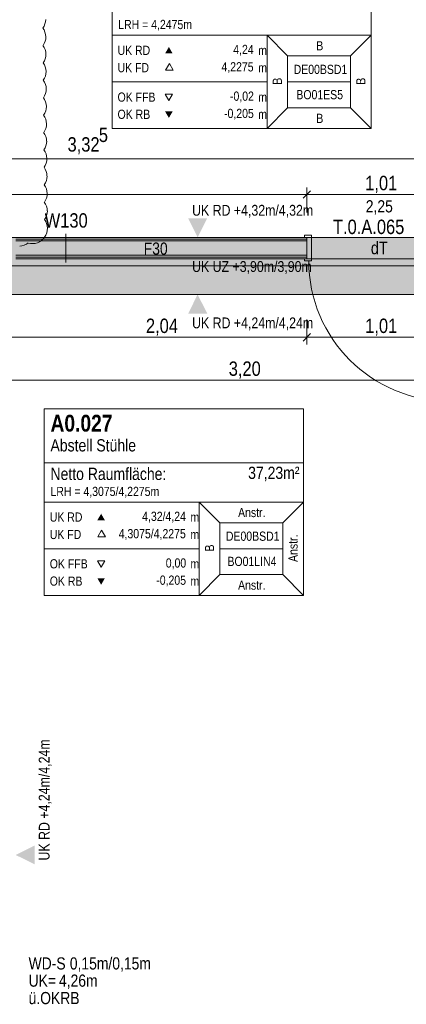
# Model space of a CAD drawing. Extents: x -620 to 300, y 62 to 1162.
# Tile 42 of 49: x -358 to -304, y 671 to 809. Entities that reach past the tile are written whole.
import ezdxf
from ezdxf.lldxf.tags import DXFTag

# ---------------------------------------------------------------- set-up
doc = ezdxf.new("R2010")
doc.units = 0
doc.layers.get('0').update_dxf_attribs({"lineweight": 13})
for name, color, linetype, lineweight, true_color in [('--Bem innen', 9, 'Continuous', 13, 0x808080), ('00 -Bauelemente -Dämmung innen', 7, 'Continuous', 9, 0xff7fe6), ('00 -Bauelemente -Gipskarton', 7, 'Continuous', 9, 0xff7fe6), ('00_Beschriftung UZ', 3, 'Continuous', 35, 0x00ff00), ('30 -34 Innenwände- 11 Durchbruch', 4, 'Continuous', 9, 0x00ffff), ('30 -34 Innenwände- 2 nichttragend', 7, 'Continuous', 18, 0xff7fe6), ('30 -34 Innenwände- 4 Türen_Fenster', 7, 'Continuous', 15, 0x9955ff), ('30 -35 Decken- 1 Konstruktion-Träger- Stahlbeton', 7, 'Continuous', 13, 0x33aa00), ('70 -75 Raumstempel- 1 Raumstempel', 7, 'Continuous', 25, 0xff6600), ('70 -76 Bemaßung- 2 Allgemein', 9, 'Continuous', 5, 0x808080), ('iwb_Schraffur_F30_feuerhemmend', 7, 'Continuous', 13, 0xff934a), ('iwb_Schraffur_Unterzug', 7, 'Continuous', 5, 0xffffcc)]:
    doc.layers.add(name, color=color, linetype=linetype, lineweight=lineweight, true_color=true_color)
for name, color, linetype, lineweight in [('70 -71 Achsen- 1 Gebäudeachsen', 7, 'STRICHPUNKT2-A06G945V8I', 18), ('70 -75 Raumstempel- 3 Wandstempel', 7, 'Continuous', 50), ('Keine', 7, 'Continuous', 9)]:
    doc.layers.add(name, color=color, linetype=linetype, lineweight=lineweight)
doc.styles.get("Standard").update_dxf_attribs({"font": 'ARIALN.TTF'})
tags = doc.linetypes.add('fein_strichliert-A06G945W8I', pattern=[4, 1, -2, 1]).pattern_tags.tags
tags[8:9] = [DXFTag(74, 4), DXFTag(75, 0), DXFTag(340, '0'), DXFTag(46, 0.0), DXFTag(50, 0.0), DXFTag(44, 0.0), DXFTag(45, 0.0)]
tags[6:7] = [DXFTag(74, 4), DXFTag(75, 0), DXFTag(340, '0'), DXFTag(46, 0.0), DXFTag(50, 0.0), DXFTag(44, 0.0), DXFTag(45, 0.0)]
tags[4:5] = [DXFTag(74, 4), DXFTag(75, 0), DXFTag(340, '0'), DXFTag(46, 0.0), DXFTag(50, 0.0), DXFTag(44, 0.0), DXFTag(45, 0.0)]
tags = doc.linetypes.add('STRICHPUNKT2-A06G945V8I', pattern=[12.7, 6.35, -3.175, 0, -3.175]).pattern_tags.tags
tags[10:11] = [DXFTag(74, 4), DXFTag(75, 0), DXFTag(340, '0'), DXFTag(46, 0.0), DXFTag(50, 0.0), DXFTag(44, 0.0), DXFTag(45, 0.0)]
tags[8:9] = [DXFTag(74, 4), DXFTag(75, 0), DXFTag(340, '0'), DXFTag(46, 0.0), DXFTag(50, 0.0), DXFTag(44, 0.0), DXFTag(45, 0.0)]
tags[6:7] = [DXFTag(74, 4), DXFTag(75, 0), DXFTag(340, '0'), DXFTag(46, 0.0), DXFTag(50, 0.0), DXFTag(44, 0.0), DXFTag(45, 0.0)]
tags[4:5] = [DXFTag(74, 4), DXFTag(75, 0), DXFTag(340, '0'), DXFTag(46, 0.0), DXFTag(50, 0.0), DXFTag(44, 0.0), DXFTag(45, 0.0)]

# ---------------------------------------------------------------- blocks, each defined once
blk = doc.blocks.new('Referenz-A06G945X8I')
at = {"layer": '00 -Bauelemente -Dämmung innen', "color": 0, "linetype": 'Continuous', "lineweight": -2, "ltscale": 0.13}
for p, q in [((-317.78, 777.95), (-358.58, 777.95)), ((-317.78, 775.95), (-358.58, 775.95))]:
    blk.add_line(p, q, dxfattribs=at)
at = {"layer": '00 -Bauelemente -Gipskarton', "color": 0, "linetype": 'Continuous', "lineweight": -2, "ltscale": 0.13}
for p, q in [((-317.78, 778.45), (-358.58, 778.45)), ((-317.78, 778.2), (-358.58, 778.2)), ((-317.78, 777.95), (-358.58, 777.95)), ((-317.78, 775.95), (-358.58, 775.95)), ((-317.78, 775.7), (-358.58, 775.7)), ((-317.78, 775.45), (-358.58, 775.45))]:
    blk.add_line(p, q, dxfattribs=at)
at = {"layer": '00_Beschriftung UZ', "color": 0, "linetype": 'Continuous', "lineweight": -2, "ltscale": 0.13}
for points in [[(-334.41, 781.12), (-333.08, 778.45), (-331.74, 781.12)], [(-334.41, 775.78), (-333.08, 778.45), (-331.74, 775.78)], [(-334.41, 773.12), (-333.08, 770.45), (-331.74, 773.12)], [(-334.41, 767.78), (-333.08, 770.45), (-331.74, 767.78)], [(-355.91, 690.62), (-358.58, 691.95), (-355.91, 693.29)]]:
    blk.add_solid(points, dxfattribs=at)
at = {"layer": '30 -34 Innenwände- 2 nichttragend', "color": 0, "linetype": 'Continuous', "lineweight": -2, "ltscale": 0.13}
for p, q in [((-317.78, 778.45), (-358.58, 778.45)), ((-317.78, 778.45), (-318.1, 778.45)), ((-317.78, 775.45), (-358.58, 775.45)), ((-317.78, 775.45), (-318.1, 775.45))]:
    blk.add_line(p, q, dxfattribs=at)
at = {"layer": '30 -34 Innenwände- 4 Türen_Fenster', "color": 0, "linetype": 'Continuous', "lineweight": -2, "ltscale": 0.13}
for p, q in [((-318.1, 778.45), (-318.1, 778.75)), ((-318.1, 778.75), (-317.1, 778.75)), ((-317.78, 778.45), (-318.1, 778.45)), ((-317.78, 775.45), (-317.78, 778.45)), ((-317.1, 778.75), (-317.1, 775.15)), ((-318.1, 775.15), (-318.1, 775.45)), ((-318.1, 775.45), (-317.78, 775.45)), ((-317.5, 775.15), (-318.1, 775.15)), ((-317.1, 775.15), (-317.5, 775.15))]:
    blk.add_line(p, q, dxfattribs=at)
at = {"layer": '30 -34 Innenwände- 4 Türen_Fenster', "color": 0, "linetype": 'fein_strichliert-A06G945W8I', "lineweight": -2, "ltscale": 0.13}
for p, q in [((-297.58, 778.45), (-317.78, 778.45)), ((-297.58, 775.45), (-317.78, 775.45))]:
    blk.add_line(p, q, dxfattribs=at)
blk.add_ellipse((-297.86, 775.15), major_axis=(-19.64, 0), ratio=1, start_param=0, end_param=1.570796, dxfattribs=at)
at = {"layer": '30 -35 Decken- 1 Konstruktion-Träger- Stahlbeton', "color": 0, "linetype": 'fein_strichliert-A06G945W8I', "lineweight": -2, "ltscale": 0.13}
for p, q in [((76.5, 778.45), (-451.58, 778.45)), ((76.5, 770.45), (-451.58, 770.45))]:
    blk.add_line(p, q, dxfattribs=at)
at = {"layer": '70 -71 Achsen- 1 Gebäudeachsen', "color": 0, "linetype": 'STRICHPUNKT2-A06G945V8I', "lineweight": -2, "ltscale": 0.13}
blk.add_line((-538.63, 774.45), (76.5, 774.45), dxfattribs=at)
at = {"layer": '70 -75 Raumstempel- 1 Raumstempel', "color": 0, "lineweight": -2}
for p, q in [((-345.08, 819.83), (-345.08, 793.69)), ((-308.76, 793.69), (-308.76, 819.83)), ((-345.08, 806.76), (-323.35, 806.76)), ((-320.47, 803.86), (-323.35, 806.76)), ((-308.76, 806.76), (-323.35, 806.76)), ((-323.35, 806.76), (-323.35, 793.69)), ((-311.64, 803.86), (-308.76, 806.76)), ((-337.04, 802.8), (-337.57, 801.89)), ((-336.52, 801.89), (-337.04, 802.8)), ((-320.47, 796.59), (-320.47, 803.86)), ((-320.47, 803.86), (-311.64, 803.86)), ((-311.64, 796.59), (-311.64, 803.86)), ((-337.57, 801.89), (-336.52, 801.89)), ((-345.08, 800.22), (-323.35, 800.22)), ((-311.64, 800.22), (-320.47, 800.22)), ((-337.11, 797.62), (-337.64, 798.53)), ((-337.64, 798.53), (-336.59, 798.53)), ((-336.59, 798.53), (-337.11, 797.62)), ((-320.47, 796.59), (-323.35, 793.69)), ((-320.47, 796.59), (-311.64, 796.59)), ((-311.64, 796.59), (-308.76, 793.69)), ((-308.76, 793.69), (-345.08, 793.69)), ((-354.58, 754.45), (-354.58, 728.31)), ((-318.26, 754.45), (-354.58, 754.45)), ((-318.26, 728.31), (-318.26, 754.45)), ((-318.26, 746.86), (-354.58, 746.86)), ((-354.58, 741.38), (-332.85, 741.38)), ((-329.97, 738.49), (-332.85, 741.38)), ((-318.26, 741.38), (-332.85, 741.38)), ((-332.85, 741.38), (-332.85, 728.31)), ((-321.14, 738.49), (-318.26, 741.38)), ((-329.97, 731.21), (-329.97, 738.49)), ((-329.97, 738.49), (-321.14, 738.49)), ((-321.14, 731.21), (-321.14, 738.49)), ((-346.54, 737.42), (-347.07, 736.52)), ((-347.07, 736.52), (-346.02, 736.52)), ((-346.02, 736.52), (-346.54, 737.42)), ((-354.58, 734.85), (-332.85, 734.85)), ((-321.14, 734.85), (-329.97, 734.85)), ((-346.61, 732.24), (-347.14, 733.15)), ((-347.14, 733.15), (-346.09, 733.15)), ((-346.09, 733.15), (-346.61, 732.24)), ((-329.97, 731.21), (-332.85, 728.31)), ((-329.97, 731.21), (-321.14, 731.21)), ((-321.14, 731.21), (-318.26, 728.31)), ((-318.26, 728.31), (-354.58, 728.31))]:
    blk.add_line(p, q, dxfattribs=at)
for points in [[(-336.59, 804.21), (-337.11, 805.12), (-337.64, 804.21)], [(-336.59, 796.08), (-337.11, 795.18), (-337.64, 796.08)], [(-346.09, 738.84), (-346.61, 739.74), (-347.14, 738.84)], [(-346.09, 730.71), (-346.61, 729.8), (-347.14, 730.71)]]:
    blk.add_solid(points, dxfattribs=at)
at = {"layer": '70 -75 Raumstempel- 3 Wandstempel', "color": 0, "linetype": 'Continuous', "lineweight": -2, "ltscale": 0.13}
blk.add_line((-351.57, 778.95), (-351.57, 774.95), dxfattribs=at)
at = {"layer": '70 -76 Bemaßung- 2 Allgemein', "color": 0, "linetype": 'Continuous', "lineweight": -2, "ltscale": 0.13}
for p, q in [((-357.58, 789.45), (-359.64, 789.45)), ((-359.58, 789.45), (-357.52, 789.45)), ((-293.14, 789.45), (-357.52, 789.45)), ((-317.25, 784.98), (-318.31, 783.92)), ((-318.31, 783.92), (-317.25, 784.98)), ((-317.78, 781.95), (-317.78, 785.45)), ((-317.78, 781.95), (-317.78, 785.45)), ((-318.84, 784.45), (-450.52, 784.45)), ((-316.78, 784.45), (-318.84, 784.45)), ((-318.78, 784.45), (-316.72, 784.45)), ((-298.64, 784.45), (-316.72, 784.45)), ((-317.78, 766.95), (-317.78, 763.45)), ((-317.78, 766.95), (-317.78, 763.45)), ((-359.58, 764.45), (-357.52, 764.45)), ((-318.84, 764.45), (-357.52, 764.45)), ((-316.78, 764.45), (-318.84, 764.45)), ((-318.78, 764.45), (-316.72, 764.45)), ((-318.31, 763.92), (-317.25, 764.98)), ((-317.25, 764.98), (-318.31, 763.92)), ((-298.64, 764.45), (-316.72, 764.45)), ((-359.58, 758.45), (-357.52, 758.45)), ((-357.52, 758.45), (-295.64, 758.45))]:
    blk.add_line(p, q, dxfattribs=at)
for centre, major_axis in [((-356.42, 808.97), (1.64, -1.21)), ((-356.4, 806.54), (2.03, 0.02)), ((-356.4, 806.54), (1.64, -1.21)), ((-356.38, 804.1), (2.03, 0.02)), ((-356.38, 804.1), (1.64, -1.21)), ((-356.36, 801.66), (2.03, 0.02)), ((-356.36, 801.66), (1.64, -1.21)), ((-356.34, 799.22), (2.03, 0.02)), ((-356.34, 799.22), (1.64, -1.21)), ((-356.32, 796.78), (2.03, 0.02)), ((-356.32, 796.78), (1.64, -1.21)), ((-356.3, 794.34), (2.03, 0.02)), ((-356.3, 794.34), (1.64, -1.21)), ((-356.28, 791.91), (2.03, 0.02)), ((-356.28, 791.91), (1.64, -1.21)), ((-356.25, 789.47), (2.03, 0.02)), ((-356.25, 789.47), (1.64, -1.21)), ((-356.23, 787.03), (2.03, 0.02)), ((-356.23, 787.03), (1.64, -1.21)), ((-356.21, 784.59), (2.03, 0.02)), ((-356.21, 784.59), (1.64, -1.21)), ((-356.19, 782.15), (2.03, 0.02)), ((-356.19, 782.15), (1.64, -1.21)), ((-356.17, 779.71), (2.03, 0.02)), ((-356.17, 779.71), (1.64, -1.21)), ((-356.24, 779.61), (0.71, -1.91)), ((-358.08, 779.26), (0.05, -2.03)), ((-356.24, 779.61), (-0.58, -1.95))]:
    blk.add_ellipse(centre, major_axis=major_axis, ratio=1, start_param=0, end_param=0.643501, dxfattribs=at)
at = {"layer": '--Bem innen', "color": 0, "linetype": 'Continuous', "lineweight": -2, "ltscale": 0.13, "insert": (-309.51, 783.65), "char_height": 1.7, "attachment_point": 1}
blk.add_mtext('{\\fArial Narrow;2,25}', dxfattribs=at)
at = {"layer": '00_Beschriftung UZ', "color": 0, "linetype": 'ByBlock', "lineweight": -2, "ltscale": 0.13, "char_height": 1.5103, "attachment_point": 1}
for s, insert in [('{\\fArial Narrow;UK RD +4,32m/4,32m}', (-333.86, 783)), ('{\\fArial Narrow;UK UZ +3,90m/3,90m}', (-333.86, 775.12)), ('{\\fArial Narrow;UK RD +4,24m/4,24m}', (-333.86, 767.23))]:
    blk.add_mtext(s, dxfattribs=dict(at, insert=insert))
at = {"layer": '00_Beschriftung UZ', "color": 0, "linetype": 'ByBlock', "lineweight": -2, "ltscale": 0.13, "insert": (-355.35, 691.17), "char_height": 1.5103, "attachment_point": 1, "rotation": 90}
blk.add_mtext('{\\fArial Narrow;UK RD +4,24m/4,24m}', dxfattribs=at)
at = {"layer": '30 -34 Innenwände- 11 Durchbruch', "color": 0, "linetype": 'Continuous', "lineweight": -2, "ltscale": 0.13, "char_height": 1.7, "attachment_point": 1}
for s, insert in [('{\\fArial Narrow;WD-S}', (-356.78, 677.61)), ('{\\fArial Narrow;0,15m/0,15m}', (-351, 677.61)), ('{\\fArial Narrow;UK=}', (-356.78, 675.2)), ('{\\fArial Narrow;4,26m}', (-352.52, 675.2)), ('{\\fArial Narrow;ü.OKRB}', (-356.78, 672.76))]:
    blk.add_mtext(s, dxfattribs=dict(at, insert=insert))
at = {"layer": '70 -75 Raumstempel- 1 Raumstempel', "color": 0, "linetype": 'Continuous', "lineweight": -2, "ltscale": 0.13, "attachment_point": 1}
for s, insert, char_height, rotation in [('{\\fArial Narrow;LRH = 4,2475m}', (-344.21, 808.91), 1.2838, 0), ('{\\fArial Narrow;4,24}', (-328.09, 805.41), 1.2838, 0), ('{\\fArial Narrow;B}', (-316.45, 805.93), 1.2838, 0), ('{\\fArial Narrow;UK RD}', (-344.31, 805.29), 1.2838, 0), ('{\\fArial Narrow;m}', (-324.59, 805.28), 1.2838, 0), ('{\\fArial Narrow;UK FD}', (-344.31, 802.86), 1.2838, 0), ('{\\fArial Narrow;4,2275}', (-329.74, 802.98), 1.2838, 0), ('{\\fArial Narrow;DE00BSD1}', (-319.62, 802.62), 1.2838, 0), ('{\\fArial Narrow;m}', (-324.59, 802.85), 1.2838, 0), ('{\\fArial Narrow;B}', (-322.55, 799.83), 1.2838, 90), ('{\\fArial Narrow;B}', (-310.84, 799.83), 1.2838, 90), ('{\\fArial Narrow;OK FFB}', (-344.31, 798.74), 1.2838, 0), ('{\\fArial Narrow;-0,02}', (-328.55, 798.87), 1.2838, 0), ('{\\fArial Narrow;BO01ES5}', (-319.24, 799.08), 1.2838, 0), ('{\\fArial Narrow;m}', (-324.59, 798.74), 1.2838, 0), ('{\\fArial Narrow;OK RB}', (-344.31, 796.33), 1.2838, 0), ('{\\fArial Narrow;-0,205}', (-329.38, 796.45), 1.2838, 0), ('{\\fArial Narrow;m}', (-324.59, 796.33), 1.2838, 0), ('{\\fArial Narrow;B}', (-316.45, 795.76), 1.2838, 0), ('{\\fArial Narrow|b1|i0;A0.027}', (-353.71, 753.6), 2.3536, 0), ('{\\fArial Narrow;Abstell Stühle}', (-353.71, 750.18), 1.7117, 0), ('{\\fArial Narrow;Netto Raumfläche:}', (-353.71, 746.18), 1.7117, 0), ('{\\fArial Narrow;37,23m²}', (-326, 746.33), 1.7117, 0), ('{\\fArial Narrow;LRH = 4,3075/4,2275m}', (-353.71, 743.51), 1.2838, 0), ('{\\fArial Narrow;Anstr.}', (-327.41, 740.56), 1.2838, 0), ('{\\fArial Narrow;UK RD}', (-353.81, 739.92), 1.2838, 0), ('{\\fArial Narrow;4,32/4,24}', (-340.86, 740.02), 1.2838, 0), ('{\\fArial Narrow;m}', (-334.09, 739.91), 1.2838, 0), ('{\\fArial Narrow;UK FD}', (-353.81, 737.48), 1.2838, 0), ('{\\fArial Narrow;4,3075/4,2275}', (-344.15, 737.59), 1.2838, 0), ('{\\fArial Narrow;m}', (-334.09, 737.47), 1.2838, 0), ('{\\fArial Narrow;DE00BSD1}', (-329.12, 737.24), 1.2838, 0), ('{\\fArial Narrow;Anstr.}', (-320.35, 732.99), 1.2838, 90), ('{\\fArial Narrow;B}', (-332.05, 734.45), 1.2838, 90), ('{\\fArial Narrow;BO01LIN4}', (-328.9, 733.71), 1.2838, 0), ('{\\fArial Narrow;OK FFB}', (-353.81, 733.37), 1.2838, 0), ('{\\fArial Narrow;0,00}', (-337.55, 733.49), 1.2838, 0), ('{\\fArial Narrow;m}', (-334.09, 733.37), 1.2838, 0), ('{\\fArial Narrow;OK RB}', (-353.81, 730.95), 1.2838, 0), ('{\\fArial Narrow;-0,205}', (-338.88, 731.08), 1.2838, 0), ('{\\fArial Narrow;m}', (-334.09, 730.95), 1.2838, 0), ('{\\fArial Narrow;Anstr.}', (-327.41, 730.39), 1.2838, 0)]:
    blk.add_mtext(s, dxfattribs=dict(at, insert=insert, char_height=char_height, rotation=rotation))
at = {"layer": '70 -75 Raumstempel- 3 Wandstempel', "color": 0, "linetype": 'Continuous', "lineweight": -2, "ltscale": 0.13, "attachment_point": 1}
for s, insert, char_height in [('{\\fArial Narrow;W130}', (-354.52, 781.83), 2.0138), ('{\\fArial Narrow;F30}', (-340.64, 777.73), 1.7)]:
    blk.add_mtext(s, dxfattribs=dict(at, insert=insert, char_height=char_height))
at = {"layer": '70 -76 Bemaßung- 2 Allgemein', "color": 0, "linetype": 'Continuous', "lineweight": -2, "ltscale": 0.13, "char_height": 2.0138, "attachment_point": 1}
for s, insert in [('{\\fArial Narrow;5}', (-346.93, 793.82)), ('{\\fArial Narrow;3,32}', (-351.32, 792.48)), ('{\\fArial Narrow;1,01}', (-309.59, 787.07)), ('{\\fArial Narrow;2,04}', (-340.33, 767.07)), ('{\\fArial Narrow;1,01}', (-309.59, 767.07)), ('{\\fArial Narrow;3,20}', (-328.72, 761.07))]:
    blk.add_mtext(s, dxfattribs=dict(at, insert=insert))
at = {"layer": 'Keine', "color": 0, "linetype": 'Continuous', "lineweight": -2, "ltscale": 0.13, "attachment_point": 1}
for s, insert, char_height in [('{\\fArial Narrow;T.0.A.065}', (-314.11, 780.93), 2.0138), ('{\\fArial Narrow;dT}', (-308.8, 777.85), 1.7621)]:
    blk.add_mtext(s, dxfattribs=dict(at, insert=insert, char_height=char_height))
blk = doc.blocks.new('Referenz-A06G945Z8I')
at = {"layer": 'iwb_Schraffur_F30_feuerhemmend', "linetype": 'Continuous', "ltscale": 0.13}
blk.add_solid([(-317.28, 778.45), (-317.28, 775.45), (-358.58, 778.45), (-358.58, 775.45)], dxfattribs=at)
at = {"layer": 'iwb_Schraffur_Unterzug', "linetype": 'Continuous', "ltscale": 0.13}
for points in [[(-538.63, 778.45), (76.5, 778.45), (76.5, 776.8)], [(-538.63, 778.45), (76.5, 776.8), (-538.63, 776.09)], [(-538.63, 776.09), (76.5, 776.8), (76.5, 772.11)], [(-538.63, 776.09), (76.5, 772.11), (-538.63, 772.81)], [(-538.63, 772.81), (76.5, 772.11), (76.5, 770.45)], [(-538.63, 772.81), (76.5, 770.45), (-538.63, 770.45)]]:
    blk.add_solid(points, dxfattribs=at)

msp = doc.modelspace()

# ---------------------------------------------------------------- block references
at = {"color": 8, "lineweight": 13, "ltscale": 0.13, "true_color": 0x808080}
msp.add_blockref('Referenz-A06G945X8I', (0, 0), dxfattribs=at)
at = {"color": 8, "lineweight": 25, "ltscale": 0.25, "true_color": 0x808080}
msp.add_blockref('Referenz-A06G945Z8I', (0, 0), dxfattribs=at)

doc.saveas('drawing.dxf')
